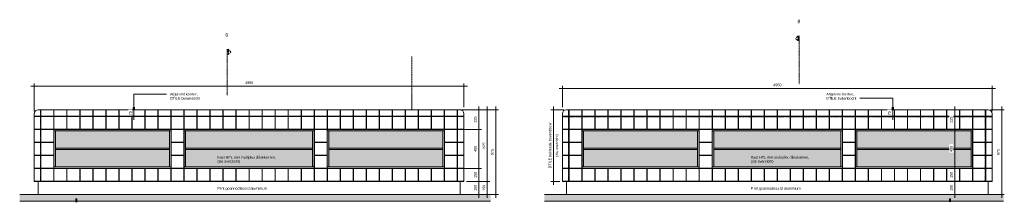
# Model space of a CAD drawing. Header units: millimetres. Extents: x 87779 to 155382, y -9103 to 37066.
# Tile 123 of 128: x 136695 to 148039, y 10558 to 12666. Entities that reach past the tile are written whole.
import ezdxf

# ---------------------------------------------------------------- set-up
doc = ezdxf.new("R2010")
doc.units = ezdxf.units.MM
for name, pattern in [('Center Large', [13.49375, 6.35, -2.38125, 2.38125, -2.38125]), ('Dash Small', [6.35, 3.175, -3.175]), ('Dash_2_', [6.35, 3.175, -3.175])]:
    doc.linetypes.add(name, pattern=pattern)
for name, color, linetype, lineweight in [('0-2', 210, 'Continuous', 5), ('A----M-', 8, 'Continuous', 5), ('A----M--20', 8, 'Continuous', 5), ('A09-C---3', 8, 'Dash_2_', 13), ('A09-C---4', 215, 'Dash_2_', 25), ('A09-C---5', 8, 'Dash_2_', 5), ('A09-NT--1', 7, 'Continuous', 13), ('A09-NT--2', 90, 'Continuous', 50), ('A09-NT--3', 210, 'Continuous', 13), ('A23-----1', 250, 'Continuous', 13), ('A23-----4', 31, 'Continuous', 13), ('A29-----1', 9, 'Continuous', 5), ('A29-----2', 250, 'Continuous', 13), ('A99----', 1, 'Continuous', 5), ('A99-----4', 1, 'Continuous', 13), ('A99-----6', 1, 'Dash Small', 25), ('A99----T', 1, 'Continuous', 5), ('A99---C', 1, 'Center Large', 13), ('Detail Items-1', 10, 'Continuous', 5), ('Detail Items-4', 55, 'Continuous', 5), ('Food Service Equipment-1', 10, 'Continuous', 5)]:
    doc.layers.add(name, color=color, linetype=linetype, lineweight=lineweight)
doc.styles.add('Arial_4', font='arial.ttf', dxfattribs={"height": 40})
doc.styles.add('Arial_5', font='arial.ttf', dxfattribs={"height": 30})
doc.dimstyles.new('TD_Diagonal_1_5_mm_2', dxfattribs={"dimscale": 304.8, "dimtxt": 30.607782, "dimasz": 0.026247, "dimexe": 0.098425, "dimexo": 0.098425, "dimgap": 0.052493, "dimtad": 1, "dimdec": 0, "dimzin": 0, "dimdsep": 46, "dimtxsty": 'Arial_5', "dimblk1": 'OBLIQUE', "dimblk2": 'OBLIQUE', "dimsah": 1, "dimcen": 0.09, "dimdle": 0.131234, "dimazin": 2, "dimtfac": 1, "dimtdec": 4, "dimtix": 1, "dimtmove": 0, "dimatfit": 3, "dimfxl": 1, "dimtvp": 1, "dimtfill": 1, "dimtolj": 1, "dimtzin": 0, "dimarcsym": 2})

# ---------------------------------------------------------------- blocks, each defined once
blk = doc.blocks.new('712 Werkcafe Eiland - 712 Werkcafe Eiland-12828569-Detail 61')
at = {"layer": 'Food Service Equipment-1'}
for p, q in [((-99458, 11580), (-99458, 10800)), ((-94558, 11625), (-99408, 11625)), ((-94508, 10800), (-94508, 11580)), ((-99408, 10800), (-99458, 10800)), ((-99413, 10800), (-99413, 10650)), ((-94558, 10800), (-99408, 10800)), ((-94508, 10800), (-94558, 10800)), ((-94553, 10650), (-94553, 10800))]:
    blk.add_line(p, q, dxfattribs=at)
blk = doc.blocks.new('HSR-D_SHL_ARCH_Vaste Inrichting_rvt-1-Detail 61')
at = {"layer": 'Food Service Equipment-1'}
blk.add_blockref('712 Werkcafe Eiland - 712 Werkcafe Eiland-12828569-Detail 61', (0, 0), dxfattribs=at)
blk = doc.blocks.new('HSR-D_ABT_ARCH_Interieur_rvt-3-Detail 61')
at = {"layer": 'A23-----4'}
blk.add_hatch(color=256, dxfattribs=at).paths.add_polyline_path([(-96914, 10570), (-94202, 10570), (-94202, 10650), (-99626, 10650), (-99626, 10570), (-98270, 10570)])
at = {"layer": 'A29-----1'}
blk.add_hatch(color=256, dxfattribs=at).paths.add_polyline_path([(-98978, 10558), (-98968, 10558), (-98968, 10570), (-98978, 10570)])
at = {"layer": 'A23-----1'}
for p, q in [((-94202, 10650), (-99626, 10650)), ((-99626, 10570), (-94202, 10570))]:
    blk.add_line(p, q, dxfattribs=at)
at = {"layer": 'A29-----2'}
for p, q in [((-98968, 10600), (-98978, 10600)), ((-98978, 10600), (-98978, 10558)), ((-98968, 10558), (-98968, 10600))]:
    blk.add_line(p, q, dxfattribs=at)
blk = doc.blocks.new('712 Werkcafe Eiland - 712 Werkcafe Eiland-18433871-Detail 61')
at = {"layer": 'Food Service Equipment-1'}
for p, q in [((-99458, 11580), (-99458, 10800)), ((-94558, 11625), (-99408, 11625)), ((-94508, 10800), (-94508, 11580)), ((-99408, 10800), (-99458, 10800)), ((-99413, 10800), (-99413, 10650)), ((-94558, 10800), (-99408, 10800)), ((-94508, 10800), (-94558, 10800)), ((-94553, 10650), (-94553, 10800))]:
    blk.add_line(p, q, dxfattribs=at)
blk = doc.blocks.new('712 Werkcafe Eiland - 712 Werkcafe Eiland-12828569-Detail 62')
at = {"layer": 'Food Service Equipment-1'}
for p, q in [((94508, 11580), (94508, 10800)), ((99408, 11625), (94558, 11625)), ((99458, 10800), (99458, 11580)), ((94558, 10800), (94508, 10800)), ((94553, 10800), (94553, 10650)), ((99408, 10800), (94558, 10800)), ((99458, 10800), (99408, 10800)), ((99413, 10650), (99413, 10800))]:
    blk.add_line(p, q, dxfattribs=at)
blk = doc.blocks.new('HSR-D_SHL_ARCH_Vaste Inrichting_rvt-2-Detail 62')
at = {"layer": 'Food Service Equipment-1'}
blk.add_blockref('712 Werkcafe Eiland - 712 Werkcafe Eiland-12828569-Detail 62', (0, 0), dxfattribs=at)
blk = doc.blocks.new('HSR-D_ABT_ARCH_Interieur_rvt-4-Detail 62')
at = {"layer": 'A23-----4'}
blk.add_hatch(color=256, dxfattribs=at).paths.add_polyline_path([(96945, 10570), (99590, 10570), (99590, 10650), (94299, 10650), (94299, 10570), (95622, 10570)])
at = {"layer": 'A29-----1'}
blk.add_hatch(color=256, dxfattribs=at).paths.add_polyline_path([(98968, 10565), (98978, 10565), (98978, 10570), (98968, 10570)])
at = {"layer": 'A23-----1'}
for p, q in [((99590, 10650), (94299, 10650)), ((94299, 10570), (99590, 10570))]:
    blk.add_line(p, q, dxfattribs=at)
at = {"layer": 'A29-----2'}
for p, q in [((98968, 10600), (98968, 10565)), ((98978, 10600), (98968, 10600)), ((98978, 10565), (98978, 10600))]:
    blk.add_line(p, q, dxfattribs=at)
blk = doc.blocks.new('712 Werkcafe Eiland - 712 Werkcafe Eiland-18433871-Detail 62')
at = {"layer": 'Food Service Equipment-1'}
for p, q in [((94508, 11580), (94508, 10800)), ((99408, 11625), (94558, 11625)), ((99458, 10800), (99458, 11580)), ((94558, 10800), (94508, 10800)), ((94553, 10800), (94553, 10650)), ((99408, 10800), (94558, 10800)), ((99458, 10800), (99408, 10800)), ((99413, 10650), (99413, 10800))]:
    blk.add_line(p, q, dxfattribs=at)
blk = doc.blocks.new('Detail View - Detail - Detail Number-13476530-Detail 61')
at = {"layer": 'A09-C---4'}
for p, q in [((-97224, 12324), (-97194, 12294)), ((-97224, 12324), (-97224, 12264)), ((-97224, 12264), (-97194, 12294))]:
    blk.add_line(p, q, dxfattribs=at)
blk = doc.blocks.new('DIMBLOCK51-Detail 61')
at = {"layer": 'A----M--20'}
for p, q in [((136969, 11625), (138039, 11625)), ((138009, 11625), (136969, 11625)), ((138009, 11665), (138009, 11510)), ((137984, 11550), (138039, 11550)), ((138009, 11550), (137984, 11550))]:
    blk.add_line(p, q, dxfattribs=at)
at = {"layer": 'A----M--20', "lineweight": 35}
for p, q in [((138009, 11625), (138005, 11629)), ((138009, 11625), (138013, 11621)), ((138009, 11550), (138005, 11554)), ((138009, 11550), (138013, 11546))]:
    blk.add_line(p, q, dxfattribs=at)
at = {"layer": 'A----M--20', "color": 0, "insert": (137954, 11564), "char_height": 30, "width": 55.38, "attachment_point": 1, "rotation": 90, "line_spacing_factor": 0.941778, "style": 'Arial_5', "bg_fill": 3, "box_fill_scale": 1.25, "bg_fill_color": 256, "bg_fill_true_color": 13158600, "bg_fill_transparency": 0}
blk.add_mtext('75', dxfattribs=at)
blk = doc.blocks.new('_Oblique')
at = {"color": 0, "linetype": 'ByBlock', "lineweight": -2}
blk.add_line((-0.5, -0.5), (0.5, 0.5), dxfattribs=at)
blk = doc.blocks.new('DIMBLOCK52-Detail 61')
at = {"layer": 'A----M--20'}
for p, q in [((141844, 10800), (142015, 10800)), ((141985, 10800), (141844, 10800)), ((141985, 10610), (141985, 10800)), ((141799, 10650), (142015, 10650)), ((141985, 10650), (141799, 10650))]:
    blk.add_line(p, q, dxfattribs=at)
at = {"layer": 'A----M--20', "lineweight": 35}
for p, q in [((141985, 10800), (141981, 10804)), ((141985, 10800), (141989, 10796)), ((141985, 10650), (141981, 10654)), ((141985, 10650), (141989, 10646))]:
    blk.add_line(p, q, dxfattribs=at)
at = {"layer": 'A----M--20', "color": 0, "insert": (141930, 10690), "char_height": 30, "width": 83.06, "attachment_point": 1, "rotation": 90, "line_spacing_factor": 0.941778, "style": 'Arial_5', "bg_fill": 3, "box_fill_scale": 1.25, "bg_fill_color": 256, "bg_fill_true_color": 13158600, "bg_fill_transparency": 0}
blk.add_mtext('150', dxfattribs=at)
blk = doc.blocks.new('DIMBLOCK53-Detail 61')
at = {"layer": 'A----M--20'}
for p, q in [((141619, 10950), (142015, 10950)), ((141985, 10950), (141619, 10950)), ((141985, 10800), (141985, 10950)), ((141844, 10800), (142015, 10800)), ((141985, 10800), (141844, 10800))]:
    blk.add_line(p, q, dxfattribs=at)
at = {"layer": 'A----M--20', "lineweight": 35}
for p, q in [((141985, 10950), (141981, 10954)), ((141985, 10950), (141989, 10946)), ((141985, 10800), (141981, 10804)), ((141985, 10800), (141989, 10796))]:
    blk.add_line(p, q, dxfattribs=at)
at = {"layer": 'A----M--20', "color": 0, "insert": (141930, 10840), "char_height": 30, "width": 83.06, "attachment_point": 1, "rotation": 90, "line_spacing_factor": 0.941778, "style": 'Arial_5', "bg_fill": 3, "box_fill_scale": 1.25, "bg_fill_color": 256, "bg_fill_true_color": 13158600, "bg_fill_transparency": 0}
blk.add_mtext('150', dxfattribs=at)
blk = doc.blocks.new('DIMBLOCK54-Detail 61')
at = {"layer": 'A----M--20'}
for p, q in [((141619, 11400), (142015, 11400)), ((141985, 11400), (141619, 11400)), ((141985, 10950), (141985, 11400)), ((141619, 10950), (142015, 10950)), ((141985, 10950), (141619, 10950))]:
    blk.add_line(p, q, dxfattribs=at)
at = {"layer": 'A----M--20', "lineweight": 35}
for p, q in [((141985, 11400), (141981, 11404)), ((141985, 11400), (141989, 11396)), ((141985, 10950), (141981, 10954)), ((141985, 10950), (141989, 10946))]:
    blk.add_line(p, q, dxfattribs=at)
at = {"layer": 'A----M--20', "color": 0, "insert": (141930, 11140), "char_height": 30, "width": 83.06, "attachment_point": 1, "rotation": 90, "line_spacing_factor": 0.941778, "style": 'Arial_5', "bg_fill": 3, "box_fill_scale": 1.25, "bg_fill_color": 256, "bg_fill_true_color": 13158600, "bg_fill_transparency": 0}
blk.add_mtext('450', dxfattribs=at)
blk = doc.blocks.new('DIMBLOCK55-Detail 61')
at = {"layer": 'A----M--20'}
for p, q in [((141769, 11625), (142015, 11625)), ((141985, 11625), (141769, 11625)), ((141985, 11400), (141985, 11665)), ((141619, 11400), (142015, 11400)), ((141985, 11400), (141619, 11400))]:
    blk.add_line(p, q, dxfattribs=at)
at = {"layer": 'A----M--20', "lineweight": 35}
for p, q in [((141985, 11625), (141981, 11629)), ((141985, 11625), (141989, 11621)), ((141985, 11400), (141981, 11404)), ((141985, 11400), (141989, 11396))]:
    blk.add_line(p, q, dxfattribs=at)
at = {"layer": 'A----M--20', "color": 0, "insert": (141930, 11478), "char_height": 30, "width": 83.06, "attachment_point": 1, "rotation": 90, "line_spacing_factor": 0.941778, "style": 'Arial_5', "bg_fill": 3, "box_fill_scale": 1.25, "bg_fill_color": 256, "bg_fill_true_color": 13158600, "bg_fill_transparency": 0}
blk.add_mtext('225', dxfattribs=at)
blk = doc.blocks.new('DIMBLOCK56-Detail 61')
at = {"layer": 'A----M--20'}
for p, q in [((141769, 11625), (142210, 11625)), ((142180, 11625), (141769, 11625)), ((142180, 10610), (142180, 11665)), ((141799, 10650), (142210, 10650)), ((142180, 10650), (141799, 10650))]:
    blk.add_line(p, q, dxfattribs=at)
at = {"layer": 'A----M--20', "lineweight": 35}
for p, q in [((142180, 11625), (142176, 11629)), ((142180, 11625), (142184, 11621)), ((142180, 10650), (142176, 10654)), ((142180, 10650), (142184, 10646))]:
    blk.add_line(p, q, dxfattribs=at)
at = {"layer": 'A----M--20', "color": 0, "insert": (142126, 11103), "char_height": 30, "width": 83.06, "attachment_point": 1, "rotation": 90, "line_spacing_factor": 0.941778, "style": 'Arial_5', "bg_fill": 3, "box_fill_scale": 1.25, "bg_fill_color": 256, "bg_fill_true_color": 13158600, "bg_fill_transparency": 0}
blk.add_mtext('975', dxfattribs=at)
blk = doc.blocks.new('DIMBLOCK57-Detail 61')
at = {"layer": 'A----M--20'}
for p, q in [((141769, 11625), (142113, 11625)), ((142083, 11625), (141769, 11625)), ((142083, 11665), (142083, 10800)), ((141844, 10800), (142113, 10800)), ((142083, 10800), (141844, 10800))]:
    blk.add_line(p, q, dxfattribs=at)
at = {"layer": 'A----M--20', "lineweight": 35}
for p, q in [((142083, 11625), (142079, 11629)), ((142083, 11625), (142087, 11621)), ((142083, 10800), (142079, 10804)), ((142083, 10800), (142087, 10796))]:
    blk.add_line(p, q, dxfattribs=at)
at = {"layer": 'A----M--20', "color": 0, "insert": (142028, 11178), "char_height": 30, "width": 83.06, "attachment_point": 1, "rotation": 90, "line_spacing_factor": 0.941778, "style": 'Arial_5', "bg_fill": 3, "box_fill_scale": 1.25, "bg_fill_color": 256, "bg_fill_true_color": 13158600, "bg_fill_transparency": 0}
blk.add_mtext('825', dxfattribs=at)
blk = doc.blocks.new('DIMBLOCK58-Detail 61')
at = {"layer": 'A----M--20'}
for p, q in [((141844, 10800), (142113, 10800)), ((142083, 10800), (141844, 10800)), ((142083, 10800), (142083, 10610)), ((142059, 10650), (142113, 10650)), ((142083, 10650), (142059, 10650))]:
    blk.add_line(p, q, dxfattribs=at)
at = {"layer": 'A----M--20', "lineweight": 35}
for p, q in [((142083, 10800), (142079, 10804)), ((142083, 10800), (142087, 10796)), ((142083, 10650), (142079, 10654)), ((142083, 10650), (142087, 10646))]:
    blk.add_line(p, q, dxfattribs=at)
at = {"layer": 'A----M--20', "color": 0, "insert": (142028, 10690), "char_height": 30, "width": 83.06, "attachment_point": 1, "rotation": 90, "line_spacing_factor": 0.941778, "style": 'Arial_5', "bg_fill": 3, "box_fill_scale": 1.25, "bg_fill_color": 256, "bg_fill_true_color": 13158600, "bg_fill_transparency": 0}
blk.add_mtext('150', dxfattribs=at)
blk = doc.blocks.new('DIMBLOCK59-Detail 61')
at = {"layer": 'A----M--20'}
for p, q in [((136864, 11610), (136864, 11929)), ((141814, 11655), (141814, 11929)), ((141854, 11899), (136824, 11899)), ((136864, 11899), (136864, 11610)), ((141814, 11899), (141814, 11655))]:
    blk.add_line(p, q, dxfattribs=at)
at = {"layer": 'A----M--20', "lineweight": 35}
for p, q in [((136864, 11899), (136860, 11895)), ((136864, 11899), (136868, 11903)), ((141814, 11899), (141810, 11895)), ((141814, 11899), (141818, 11903))]:
    blk.add_line(p, q, dxfattribs=at)
at = {"layer": 'A----M--20', "color": 0, "insert": (139293, 11954), "char_height": 30, "width": 110.75, "attachment_point": 1, "line_spacing_factor": 0.941778, "style": 'Arial_5', "bg_fill": 3, "box_fill_scale": 1.25, "bg_fill_color": 256, "bg_fill_true_color": 13158600, "bg_fill_transparency": 0}
blk.add_mtext('4950', dxfattribs=at)
blk = doc.blocks.new('Detail View - Detail - Detail Number-13476530-Detail 62')
at = {"layer": 'A09-C---4'}
for p, q in [((97224, 12480), (97194, 12450)), ((97224, 12480), (97224, 12420)), ((97224, 12420), (97194, 12450))]:
    blk.add_line(p, q, dxfattribs=at)
blk = doc.blocks.new('DIMBLOCK60-Detail 62')
at = {"layer": 'A----M--20'}
for p, q in [((146729, 11625), (146783, 11625)), ((146753, 11625), (146729, 11625)), ((146753, 11665), (146753, 11510)), ((146729, 11550), (146783, 11550)), ((146753, 11550), (146729, 11550))]:
    blk.add_line(p, q, dxfattribs=at)
at = {"layer": 'A----M--20', "lineweight": 35}
for p, q in [((146753, 11625), (146749, 11629)), ((146753, 11625), (146757, 11621)), ((146753, 11550), (146749, 11554)), ((146753, 11550), (146757, 11546))]:
    blk.add_line(p, q, dxfattribs=at)
at = {"layer": 'A----M--20', "color": 0, "insert": (146698, 11564), "char_height": 30, "width": 55.38, "attachment_point": 1, "rotation": 90, "line_spacing_factor": 0.941778, "style": 'Arial_5', "bg_fill": 3, "box_fill_scale": 1.25, "bg_fill_color": 256, "bg_fill_true_color": 13158600, "bg_fill_transparency": 0}
blk.add_mtext('75', dxfattribs=at)
blk = doc.blocks.new('DIMBLOCK61-Detail 62')
at = {"layer": 'A----M--20'}
for p, q in [((142964, 11625), (142815, 11625)), ((142845, 11665), (142845, 10760)), ((142845, 11625), (142964, 11625)), ((142919, 10800), (142815, 10800)), ((142845, 10800), (142919, 10800))]:
    blk.add_line(p, q, dxfattribs=at)
at = {"layer": 'A----M--20', "lineweight": 35}
for p, q in [((142845, 11625), (142841, 11629)), ((142845, 11625), (142849, 11621)), ((142845, 10800), (142841, 10804)), ((142845, 10800), (142849, 10796))]:
    blk.add_line(p, q, dxfattribs=at)
at = {"layer": 'A----M--20', "color": 0, "insert": (142869, 11083), "char_height": 30, "width": 311.92, "attachment_point": 1, "rotation": 90, "line_spacing_factor": 0.941778, "style": 'Arial_5', "bg_fill": 3, "box_fill_scale": 1.25, "bg_fill_color": 256, "bg_fill_true_color": 13158600, "bg_fill_transparency": 0}
blk.add_mtext('(zie overzicht)', dxfattribs=at)
at = {"layer": 'A----M--20', "color": 0, "insert": (142790, 10951), "char_height": 30, "width": 627.79, "attachment_point": 1, "rotation": 90, "line_spacing_factor": 0.941778, "style": 'Arial_5', "bg_fill": 3, "box_fill_scale": 1.25, "bg_fill_color": 256, "bg_fill_true_color": 13158600, "bg_fill_transparency": 0}
blk.add_mtext('DTILE bekleede bovenbouw', dxfattribs=at)
blk = doc.blocks.new('DIMBLOCK62-Detail 62')
at = {"layer": 'A----M--20'}
for p, q in [((147443, 11625), (147498, 11625)), ((147468, 11625), (147443, 11625)), ((147468, 11665), (147468, 11400)), ((147443, 11400), (147498, 11400)), ((147468, 11400), (147443, 11400))]:
    blk.add_line(p, q, dxfattribs=at)
at = {"layer": 'A----M--20', "lineweight": 35}
for p, q in [((147468, 11625), (147464, 11629)), ((147468, 11625), (147472, 11621)), ((147468, 11400), (147464, 11404)), ((147468, 11400), (147472, 11396))]:
    blk.add_line(p, q, dxfattribs=at)
at = {"layer": 'A----M--20', "color": 0, "insert": (147413, 11478), "char_height": 30, "width": 83.06, "attachment_point": 1, "rotation": 90, "line_spacing_factor": 0.941778, "style": 'Arial_5', "bg_fill": 3, "box_fill_scale": 1.25, "bg_fill_color": 256, "bg_fill_true_color": 13158600, "bg_fill_transparency": 0}
blk.add_mtext('225', dxfattribs=at)
blk = doc.blocks.new('DIMBLOCK63-Detail 62')
at = {"layer": 'A----M--20'}
for p, q in [((147443, 11400), (147498, 11400)), ((147468, 11400), (147443, 11400)), ((147468, 11400), (147468, 10950)), ((147443, 10950), (147498, 10950)), ((147468, 10950), (147443, 10950))]:
    blk.add_line(p, q, dxfattribs=at)
at = {"layer": 'A----M--20', "lineweight": 35}
for p, q in [((147468, 11400), (147464, 11404)), ((147468, 11400), (147472, 11396)), ((147468, 10950), (147464, 10954)), ((147468, 10950), (147472, 10946))]:
    blk.add_line(p, q, dxfattribs=at)
at = {"layer": 'A----M--20', "color": 0, "insert": (147413, 11140), "char_height": 30, "width": 83.06, "attachment_point": 1, "rotation": 90, "line_spacing_factor": 0.941778, "style": 'Arial_5', "bg_fill": 3, "box_fill_scale": 1.25, "bg_fill_color": 256, "bg_fill_true_color": 13158600, "bg_fill_transparency": 0}
blk.add_mtext('450', dxfattribs=at)
blk = doc.blocks.new('DIMBLOCK64-Detail 62')
at = {"layer": 'A----M--20'}
for p, q in [((147443, 10950), (147498, 10950)), ((147468, 10950), (147443, 10950)), ((147468, 10950), (147468, 10800)), ((147443, 10800), (147498, 10800)), ((147468, 10800), (147443, 10800))]:
    blk.add_line(p, q, dxfattribs=at)
at = {"layer": 'A----M--20', "lineweight": 35}
for p, q in [((147468, 10950), (147464, 10954)), ((147468, 10950), (147472, 10946)), ((147468, 10800), (147464, 10804)), ((147468, 10800), (147472, 10796))]:
    blk.add_line(p, q, dxfattribs=at)
at = {"layer": 'A----M--20', "color": 0, "insert": (147413, 10840), "char_height": 30, "width": 83.06, "attachment_point": 1, "rotation": 90, "line_spacing_factor": 0.941778, "style": 'Arial_5', "bg_fill": 3, "box_fill_scale": 1.25, "bg_fill_color": 256, "bg_fill_true_color": 13158600, "bg_fill_transparency": 0}
blk.add_mtext('150', dxfattribs=at)
blk = doc.blocks.new('DIMBLOCK65-Detail 62')
at = {"layer": 'A----M--20'}
for p, q in [((147443, 10800), (147498, 10800)), ((147468, 10800), (147443, 10800)), ((147468, 10800), (147468, 10610)), ((147443, 10650), (147498, 10650)), ((147468, 10650), (147443, 10650))]:
    blk.add_line(p, q, dxfattribs=at)
at = {"layer": 'A----M--20', "lineweight": 35}
for p, q in [((147468, 10800), (147464, 10804)), ((147468, 10800), (147472, 10796)), ((147468, 10650), (147464, 10654)), ((147468, 10650), (147472, 10646))]:
    blk.add_line(p, q, dxfattribs=at)
at = {"layer": 'A----M--20', "color": 0, "insert": (147413, 10690), "char_height": 30, "width": 83.06, "attachment_point": 1, "rotation": 90, "line_spacing_factor": 0.941778, "style": 'Arial_5', "bg_fill": 3, "box_fill_scale": 1.25, "bg_fill_color": 256, "bg_fill_true_color": 13158600, "bg_fill_transparency": 0}
blk.add_mtext('150', dxfattribs=at)
blk = doc.blocks.new('DIMBLOCK66-Detail 62')
at = {"layer": 'A----M--20'}
for p, q in [((147884, 11625), (148039, 11625)), ((148009, 11625), (147884, 11625)), ((148009, 11665), (148009, 10610)), ((147985, 10650), (148039, 10650)), ((148009, 10650), (147985, 10650))]:
    blk.add_line(p, q, dxfattribs=at)
at = {"layer": 'A----M--20', "lineweight": 35}
for p, q in [((148009, 11625), (148005, 11629)), ((148009, 11625), (148013, 11621)), ((148009, 10650), (148005, 10654)), ((148009, 10650), (148013, 10646))]:
    blk.add_line(p, q, dxfattribs=at)
at = {"layer": 'A----M--20', "color": 0, "insert": (147954, 11103), "char_height": 30, "width": 83.06, "attachment_point": 1, "rotation": 90, "line_spacing_factor": 0.941778, "style": 'Arial_5', "bg_fill": 3, "box_fill_scale": 1.25, "bg_fill_color": 256, "bg_fill_true_color": 13158600, "bg_fill_transparency": 0}
blk.add_mtext('975', dxfattribs=at)
blk = doc.blocks.new('DIMBLOCK67-Detail 62')
at = {"layer": 'A----M--20'}
for p, q in [((142909, 11873), (147939, 11873)), ((142949, 11655), (142949, 11903)), ((142949, 11873), (142949, 11655)), ((147899, 11610), (147899, 11903)), ((147899, 11873), (147899, 11610))]:
    blk.add_line(p, q, dxfattribs=at)
at = {"layer": 'A----M--20', "lineweight": 35}
for p, q in [((142949, 11873), (142945, 11869)), ((142949, 11873), (142953, 11877)), ((147899, 11873), (147895, 11869)), ((147899, 11873), (147903, 11877))]:
    blk.add_line(p, q, dxfattribs=at)
at = {"layer": 'A----M--20', "color": 0, "insert": (145378, 11928), "char_height": 30, "width": 110.75, "attachment_point": 1, "line_spacing_factor": 0.941778, "style": 'Arial_5', "bg_fill": 3, "box_fill_scale": 1.25, "bg_fill_color": 256, "bg_fill_true_color": 13158600, "bg_fill_transparency": 0}
blk.add_mtext('4950', dxfattribs=at)

msp = doc.modelspace()

# ---------------------------------------------------------------- hatches: boundary and pattern name
at = {"layer": 'Detail Items-1'}
for points in [[(137106.2, 11382), (138438.7, 11382), (138438.7, 11400), (137088.7, 11400), (137088.7, 11382)], [(137106.7, 10968), (137106.7, 11382), (137088.7, 11382), (137088.7, 10968)], [(138420.7, 10968), (138438.7, 10968), (138438.7, 11382), (138420.7, 11382), (138420.7, 11166)], [(139407.3, 11382), (140088.7, 11382), (140088.7, 11400), (138588.7, 11400), (138588.7, 11382), (138606.7, 11382)], [(138606.7, 10968), (138606.7, 11382), (138588.7, 11382), (138588.7, 10968)], [(140070.7, 10968), (140088.7, 10968), (140088.7, 11382), (140070.7, 11382), (140070.7, 11082.7)], [(140238.7, 11382), (141588.7, 11382), (141588.7, 11400), (140238.7, 11400), (140238.7, 11398.5)], [(140238.7, 10968), (140256.7, 10968), (140256.7, 11382), (140238.7, 11382), (140238.7, 11064.9)], [(141588.7, 10968), (141588.7, 11382), (141570.7, 11382), (141570.7, 10968)], [(144505.7, 11382), (144523.7, 11382), (144523.7, 11400), (143173.7, 11400), (143173.7, 11382), (144062.9, 11382)], [(143191.7, 10968), (143191.7, 11382), (143173.7, 11382), (143173.7, 10968)], [(144523.7, 10968), (144523.7, 11382), (144505.7, 11382), (144505.7, 10968)], [(146155.7, 11382), (146173.7, 11382), (146173.7, 11400), (144673.7, 11400), (144673.7, 11382), (145385.5, 11382)], [(144673.7, 10968), (144691.7, 10968), (144691.7, 11382), (144673.7, 11382), (144673.7, 11090.1)], [(146173.7, 10968), (146173.7, 11382), (146155.7, 11382), (146155.7, 10968)], [(146708.1, 11382), (147673.7, 11382), (147673.7, 11400), (146323.7, 11400), (146323.7, 11382), (146491.2, 11382)], [(146341.7, 10968), (146341.7, 11382), (146323.7, 11382), (146323.7, 10968)], [(147673.7, 10968), (147673.7, 11382), (147655.7, 11382), (147655.7, 10968)], [(138051.4, 11166), (138420.7, 11166), (138420.7, 11184), (137106.7, 11184), (137106.7, 11166), (137373.4, 11166)], [(138606.7, 11166), (140070.7, 11166), (140070.7, 11184), (138606.7, 11184)], [(140763.3, 11166), (141570.7, 11166), (141570.7, 11184), (140256.7, 11184), (140256.7, 11166)], [(143191.7, 11166), (144505.7, 11166), (144505.7, 11184), (143191.7, 11184)], [(146155.7, 11166), (146155.7, 11184), (144691.7, 11184), (144691.7, 11166), (145385.5, 11166)], [(147421.7, 11166), (147655.7, 11166), (147655.7, 11184), (146341.7, 11184), (146341.7, 11166), (147369.5, 11166)], [(138438.7, 10950), (138438.7, 10968), (137088.7, 10968), (137088.7, 10950), (138420.7, 10950)], [(138606.7, 10950), (140088.7, 10950), (140088.7, 10968), (138588.7, 10968), (138588.7, 10950)], [(141588.7, 10950), (141588.7, 10968), (140238.7, 10968), (140238.7, 10950), (141570.7, 10950)], [(144523.7, 10950), (144523.7, 10968), (143173.7, 10968), (143173.7, 10950), (144505.7, 10950)], [(144691.7, 10950), (146173.7, 10950), (146173.7, 10968), (144673.7, 10968), (144673.7, 10950)], [(147655.7, 10950), (147673.7, 10950), (147673.7, 10968), (146323.7, 10968), (146323.7, 10950), (147369.5, 10950)]]:
    msp.add_hatch(color=256, dxfattribs=at).paths.add_polyline_path(points)
h = msp.add_hatch(color=256, dxfattribs=at)
h.paths.add_polyline_path([(137373.4, 10968), (138420.7, 10968), (138420.7, 11166), (137106.7, 11166), (137106.7, 10968), (137109.7, 10968)])
h.paths.add_polyline_path([(137298.7, 11184), (138420.7, 11184), (138420.7, 11382), (137106.7, 11382), (137106.7, 11184)])
h = msp.add_hatch(color=256, dxfattribs=at)
h.paths.add_polyline_path([(140070.7, 10968), (140070.7, 11166), (138606.7, 11166), (138606.7, 10968), (139407.3, 10968)])
h.paths.add_polyline_path([(139407.3, 11184), (140070.7, 11184), (140070.7, 11382), (138606.7, 11382), (138606.7, 11184)])
h = msp.add_hatch(color=256, dxfattribs=at)
h.paths.add_polyline_path([(140814.9, 10968), (141570.7, 10968), (141570.7, 11166), (140256.7, 11166), (140256.7, 10968), (140763.3, 10968)])
h.paths.add_polyline_path([(141570.7, 11184), (141570.7, 11382), (140256.7, 11382), (140256.7, 11184), (141441.2, 11184)])
h = msp.add_hatch(color=256, dxfattribs=at)
h.paths.add_polyline_path([(144505.7, 10968), (144505.7, 11166), (143191.7, 11166), (143191.7, 10968), (144062.9, 10968)])
h.paths.add_polyline_path([(144505.7, 11184), (144505.7, 11382), (143191.7, 11382), (143191.7, 11184), (144062.9, 11184)])
h = msp.add_hatch(color=256, dxfattribs=at)
h.paths.add_polyline_path([(145385.5, 10968), (146155.7, 10968), (146155.7, 11166), (144691.7, 11166), (144691.7, 10968), (144874.7, 10968)])
h.paths.add_polyline_path([(144691.7, 11184), (146155.7, 11184), (146155.7, 11382), (144691.7, 11382)])
h = msp.add_hatch(color=256, dxfattribs=at)
h.paths.add_polyline_path([(146708.1, 10968), (147655.7, 10968), (147655.7, 11166), (146341.7, 11166), (146341.7, 10968), (146554.7, 10968)])
h.paths.add_polyline_path([(147655.7, 11184), (147655.7, 11382), (146341.7, 11382), (146341.7, 11184), (147463.7, 11184)])
at = {"layer": 'Detail Items-4'}
h = msp.add_hatch(dxfattribs=at)
h.set_pattern_fill('FP_15', color=256, style=0, pattern_type=2)
h.set_pattern_definition([(0, (137540.24, 11851.5), (0, -150), [147, -3]), (90, (137540.24, 11851.5), (-150, 9e-15), [147, -3]), (180, (137687.24, 11998.5), (-2e-14, -150), [147, -3]), (90, (137687.24, 11851.5), (-150, 9e-15), [147, -3])])
h.paths.add_polyline_path([(141441.2, 10800), (141813.7, 10800), (141813.7, 11580), (141812, 11592.1), (141807.7, 11602.5), (141800.6, 11611.8), (141790.8, 11619.2), (141780.2, 11623.5), (141767.3, 11625), (136907.2, 11624.8), (136896.6, 11623.2), (136886.1, 11618.9), (136876.9, 11611.8), (136869.8, 11602.5), (136865.3, 11591.6), (136863.7, 11580), (136863.7, 10800), (140763.3, 10800)])
h.paths.add_polyline_path([(138588.7, 10950), (138588.7, 11400), (140088.7, 11400), (140088.7, 10950), (139407.3, 10950)])
h.paths.add_polyline_path([(138438.7, 10950), (137088.7, 10950), (137088.7, 11400), (138438.7, 11400), (138438.7, 10968)])
h.paths.add_polyline_path([(141441.2, 10950), (140238.7, 10950), (140238.7, 11400), (141588.7, 11400), (141588.7, 10950)])
h = msp.add_hatch(dxfattribs=at)
h.set_pattern_fill('FP_16', color=256, style=0, pattern_type=2)
h.set_pattern_definition([(0, (147225.17, 11851.5), (0, -150), [147, -3]), (90, (147225.17, 11851.5), (-150, 9e-15), [147, -3]), (180, (147372.17, 11998.5), (-2e-14, -150), [147, -3]), (90, (147372.17, 11851.5), (-150, 9e-15), [147, -3])])
h.paths.add_polyline_path([(142948.7, 10800), (147898.7, 10800), (147898.7, 11580), (147897, 11592.1), (147892.6, 11602.5), (147885.5, 11611.8), (147875.7, 11619.2), (147864.6, 11623.6), (147852.2, 11625), (142992.1, 11624.8), (142981.5, 11623.2), (142971.2, 11619), (142961.9, 11611.8), (142954.5, 11602), (142950.2, 11591.6), (142948.7, 11580), (142948.7, 10892.2)])
h.paths.add_polyline_path([(144062.9, 10950), (143173.7, 10950), (143173.7, 11400), (144523.7, 11400), (144523.7, 10950)])
h.paths.add_polyline_path([(144673.7, 10950), (144673.7, 11400), (146173.7, 11400), (146173.7, 10950), (145385.5, 10950)])
h.paths.add_polyline_path([(147369.5, 10950), (146323.7, 10950), (146323.7, 11400), (147673.7, 11400), (147673.7, 10950)])

# ---------------------------------------------------------------- linework, layer by layer
at = {"layer": 'A09-C---3'}
for p, q in [((145676.7, 12479.6), (145676.7, 11920.3)), ((139085.7, 12323.8), (139085.7, 11795.5))]:
    msp.add_line(p, q, dxfattribs=at)
at = {"layer": 'A09-NT--2'}
for p, q in [((138008.9, 11626.8), (138008.9, 11656.8)), ((146753.5, 11626.8), (146753.5, 11656.8))]:
    msp.add_line(p, q, dxfattribs=at)
at = {"layer": 'A09-NT--3'}
for p, q in [((138008.9, 11805.9), (138387.5, 11805.9)), ((138008.9, 11626.8), (138008.9, 11805.9)), ((146376.3, 11758.3), (146374.9, 11758.3)), ((146753.5, 11758.3), (146376.3, 11758.3)), ((146753.5, 11626.8), (146753.5, 11758.3))]:
    msp.add_line(p, q, dxfattribs=at)
at = {"layer": 'A99----'}
for p, q in [((138438.7, 11400), (137088.7, 11400)), ((137088.7, 11400), (137088.7, 11382)), ((137106.7, 11382), (137088.7, 11382)), ((137088.7, 11382), (137088.7, 10968)), ((138420.7, 11382), (137106.7, 11382)), ((137106.7, 11382), (137106.7, 11184)), ((138420.7, 11382), (138438.7, 11382)), ((138420.7, 11184), (138420.7, 11382)), ((138438.7, 11382), (138438.7, 11400)), ((138438.7, 11382), (138438.7, 10968)), ((140088.7, 11400), (138588.7, 11400)), ((138588.7, 11400), (138588.7, 11382)), ((138606.7, 11382), (138588.7, 11382)), ((138588.7, 11382), (138588.7, 10968)), ((140070.7, 11382), (138606.7, 11382)), ((138606.7, 11382), (138606.7, 11184)), ((140070.7, 11382), (140088.7, 11382)), ((140070.7, 11184), (140070.7, 11382)), ((140088.7, 11382), (140088.7, 11400)), ((140088.7, 11382), (140088.7, 10968)), ((141588.7, 11400), (140238.7, 11400)), ((140238.7, 11400), (140238.7, 11382)), ((140256.7, 11382), (140238.7, 11382)), ((140238.7, 11382), (140238.7, 10968)), ((141570.7, 11382), (140256.7, 11382)), ((140256.7, 11382), (140256.7, 11184)), ((141570.7, 11382), (141588.7, 11382)), ((141570.7, 11184), (141570.7, 11382)), ((141588.7, 11382), (141588.7, 11400)), ((141588.7, 11382), (141588.7, 10968)), ((144523.7, 11400), (143173.7, 11400)), ((143173.7, 11400), (143173.7, 11382)), ((143173.7, 10968), (143173.7, 11382)), ((143173.7, 11382), (143191.7, 11382)), ((143191.7, 11382), (143191.7, 11184)), ((144505.7, 11382), (143191.7, 11382)), ((144523.7, 11382), (144505.7, 11382)), ((144505.7, 11184), (144505.7, 11382)), ((144523.7, 11382), (144523.7, 11400)), ((144523.7, 10968), (144523.7, 11382)), ((146173.7, 11400), (144673.7, 11400)), ((144673.7, 11400), (144673.7, 11382)), ((144673.7, 10968), (144673.7, 11382)), ((144673.7, 11382), (144691.7, 11382)), ((144691.7, 11382), (144691.7, 11184)), ((146155.7, 11382), (144691.7, 11382)), ((146173.7, 11382), (146155.7, 11382)), ((146155.7, 11184), (146155.7, 11382)), ((146173.7, 11382), (146173.7, 11400)), ((146173.7, 10968), (146173.7, 11382)), ((147673.7, 11400), (146323.7, 11400)), ((146323.7, 11400), (146323.7, 11382)), ((146323.7, 10968), (146323.7, 11382)), ((146323.7, 11382), (146341.7, 11382)), ((146341.7, 11382), (146341.7, 11184)), ((147655.7, 11382), (146341.7, 11382)), ((147673.7, 11382), (147655.7, 11382)), ((147655.7, 11184), (147655.7, 11382)), ((147673.7, 11382), (147673.7, 11400)), ((147673.7, 10968), (147673.7, 11382)), ((138420.7, 11184), (137106.7, 11184)), ((137106.7, 11184), (137106.7, 11166)), ((137106.7, 11166), (137106.7, 10968)), ((137106.7, 11166), (138420.7, 11166)), ((138420.7, 11166), (138420.7, 11184)), ((138420.7, 10968), (138420.7, 11166)), ((140070.7, 11184), (138606.7, 11184)), ((138606.7, 11184), (138606.7, 11166)), ((138606.7, 11166), (138606.7, 10968)), ((138606.7, 11166), (140070.7, 11166)), ((140070.7, 11166), (140070.7, 11184)), ((140070.7, 10968), (140070.7, 11166)), ((141570.7, 11184), (140256.7, 11184)), ((140256.7, 11184), (140256.7, 11166)), ((140256.7, 11166), (140256.7, 10968)), ((140256.7, 11166), (141570.7, 11166)), ((141570.7, 11166), (141570.7, 11184)), ((141570.7, 10968), (141570.7, 11166)), ((143191.7, 11184), (143191.7, 11166)), ((144505.7, 11184), (143191.7, 11184)), ((143191.7, 11166), (143191.7, 10968)), ((143191.7, 11166), (144505.7, 11166)), ((144505.7, 11166), (144505.7, 11184)), ((144505.7, 10968), (144505.7, 11166)), ((144691.7, 11184), (144691.7, 11166)), ((146155.7, 11184), (144691.7, 11184)), ((144691.7, 11166), (144691.7, 10968)), ((144691.7, 11166), (146155.7, 11166)), ((146155.7, 11166), (146155.7, 11184)), ((146155.7, 10968), (146155.7, 11166)), ((146341.7, 11184), (146341.7, 11166)), ((147655.7, 11184), (146341.7, 11184)), ((146341.7, 11166), (146341.7, 10968)), ((146341.7, 11166), (147655.7, 11166)), ((147655.7, 11166), (147655.7, 11184)), ((147655.7, 10968), (147655.7, 11166)), ((137088.7, 10950), (137088.7, 10968)), ((137088.7, 10968), (137106.7, 10968)), ((138438.7, 10950), (137088.7, 10950)), ((137106.7, 10968), (138420.7, 10968)), ((138438.7, 10968), (138420.7, 10968)), ((138438.7, 10968), (138438.7, 10950)), ((138588.7, 10950), (138588.7, 10968)), ((138588.7, 10968), (138606.7, 10968)), ((140088.7, 10950), (138588.7, 10950)), ((138606.7, 10968), (140070.7, 10968)), ((140088.7, 10968), (140070.7, 10968)), ((140088.7, 10968), (140088.7, 10950)), ((140238.7, 10950), (140238.7, 10968)), ((140238.7, 10968), (140256.7, 10968)), ((141588.7, 10950), (140238.7, 10950)), ((140256.7, 10968), (141570.7, 10968)), ((141588.7, 10968), (141570.7, 10968)), ((141588.7, 10968), (141588.7, 10950)), ((143173.7, 10950), (143173.7, 10968)), ((143191.7, 10968), (143173.7, 10968)), ((144523.7, 10950), (143173.7, 10950)), ((143191.7, 10968), (144505.7, 10968)), ((144505.7, 10968), (144523.7, 10968)), ((144523.7, 10968), (144523.7, 10950)), ((144673.7, 10950), (144673.7, 10968)), ((144691.7, 10968), (144673.7, 10968)), ((146173.7, 10950), (144673.7, 10950)), ((144691.7, 10968), (146155.7, 10968)), ((146155.7, 10968), (146173.7, 10968)), ((146173.7, 10968), (146173.7, 10950)), ((146323.7, 10950), (146323.7, 10968)), ((146341.7, 10968), (146323.7, 10968)), ((147673.7, 10950), (146323.7, 10950)), ((146341.7, 10968), (147655.7, 10968)), ((147655.7, 10968), (147673.7, 10968)), ((147673.7, 10968), (147673.7, 10950))]:
    msp.add_line(p, q, dxfattribs=at)
at = {"layer": 'A99-----4'}
for centre, start, end in [((136908.7, 11580), 90, 180), ((141768.7, 11580), 0, 90), ((142993.7, 11580), 90, 180), ((147853.7, 11580), 360, 90)]:
    msp.add_arc(centre, 45, start, end, dxfattribs=at)
at = {"layer": 'A99-----6'}
for p, q in [((136938.7, 10800), (136938.7, 11625)), ((141738.7, 10800), (141738.7, 11625)), ((143023.7, 10800), (143023.7, 11625)), ((147823.7, 10800), (147823.7, 11625)), ((141813.7, 11550), (136863.7, 11550)), ((142948.7, 11550), (147898.7, 11550))]:
    msp.add_line(p, q, dxfattribs=at)
at = {"layer": 'A99----T'}
for p, q in [((136863.7, 11580), (136863.7, 10800)), ((141768.7, 11625), (136908.7, 11625)), ((141813.7, 10800), (141813.7, 11580)), ((142948.7, 11580), (142948.7, 10800)), ((147853.7, 11625), (142993.7, 11625)), ((147898.7, 10800), (147898.7, 11580)), ((136863.7, 10800), (141813.7, 10800)), ((142948.7, 10800), (147898.7, 10800))]:
    msp.add_line(p, q, dxfattribs=at)
at = {"layer": 'A99---C'}
msp.add_line((141213.7, 12239.3), (141213.7, 11625), dxfattribs=at)

# ---------------------------------------------------------------- block references
at = {"layer": '0-2'}
for name, p in [('HSR-D_SHL_ARCH_Vaste Inrichting_rvt-1-Detail 61', (236321.6, 0)), ('HSR-D_SHL_ARCH_Vaste Inrichting_rvt-2-Detail 62', (48440.8, 0)), ('HSR-D_ABT_ARCH_Interieur_rvt-3-Detail 61', (236321.6, 0)), ('HSR-D_ABT_ARCH_Interieur_rvt-4-Detail 62', (48440.8, 0))]:
    msp.add_blockref(name, p, dxfattribs=at)
at = {"layer": 'A09-C---4'}
for name, p in [('Detail View - Detail - Detail Number-13476530-Detail 62', (48440.8, 0)), ('Detail View - Detail - Detail Number-13476530-Detail 61', (236321.6, 0))]:
    msp.add_blockref(name, p, dxfattribs=at)
at = {"layer": 'Food Service Equipment-1'}
for name, p in [('712 Werkcafe Eiland - 712 Werkcafe Eiland-18433871-Detail 61', (236321.6, 0)), ('712 Werkcafe Eiland - 712 Werkcafe Eiland-18433871-Detail 62', (48440.8, 0))]:
    msp.add_blockref(name, p, dxfattribs=at)

# ---------------------------------------------------------------- texts
at = {"layer": 'A09-C---5', "char_height": 40, "width": 38.481, "attachment_point": 1, "style": 'Arial_4'}
for insert in [(145656.5, 12665.3), (139065.4, 12509.6)]:
    msp.add_mtext('8', dxfattribs=dict(at, insert=insert))
at = {"layer": 'A09-NT--1', "char_height": 30, "attachment_point": 1, "style": 'Arial_5'}
for s, insert, width in [('Afgerond kanten,', (138427.5, 11820.9), 386.413), ('Afgerond kanten,', (145988.3, 11820.9), 386.413), ('DTILE buitenbocht', (138427.5, 11773.3), 420.084), ('DTILE buitenbocht', (145988.3, 11773.3), 420.084), ('(zie overzicht)', (138972.8, 11045.9), 312.658), ('Kast HPL met multiplex diktekanten,', (138972.8, 11093.5), 812.911), ('(zie overzicht)', (145118.8, 11045.9), 312.658), ('Kast HPL met multiplex diktekanten,', (145118.8, 11093.5), 812.911), ('Plint geannodiseerd aluminium', (138972.8, 10733.5), 692.658), ('Plint geannodiseerd aluminium', (145118.8, 10733.5), 692.658)]:
    msp.add_mtext(s, dxfattribs=dict(at, insert=insert, width=width))

# ---------------------------------------------------------------- next in the draw order: dimensions: what is measured, and where the dimension line sits
at = {"layer": 'A----M-'}
for base, p1, p2, override, picture, middle in [((138008.8, 11550), (136938.7, 11625), (138014.4, 11550), {"dimpost": '<>', "dimfxl": 1078.282236}, 'DIMBLOCK51-Detail 61', (137977.5, 11587.5)), ((146753.4, 11550), (146759, 11625), (146759, 11550), {"dimpost": '<>', "dimfxl": 75}, 'DIMBLOCK60-Detail 62', (146722.1, 11587.5)), ((147467.5, 11400), (147473.2, 11625), (147473.2, 11400), {"dimpost": '<>', "dimfxl": 225}, 'DIMBLOCK62-Detail 62', (147436.2, 11512.5)), ((148009, 10650), (147853.7, 11625), (148014.6, 10650), {"dimpost": '<>', "dimfxl": 988.193686}, 'DIMBLOCK66-Detail 62', (147977.6, 11137.5)), ((141984.8, 10800), (141768.7, 10650), (141813.7, 10800), {"dimpost": '<>', "dimfxl": 156.604598}, 'DIMBLOCK52-Detail 61', (141953.5, 10725))]:
    dim = msp.add_linear_dim(base=base, p1=p1, p2=p2, angle=90, dimstyle='TD_Diagonal_1_5_mm_2', override=override, dxfattribs=at)
    dim.commit()
    dim.dimension.update_dxf_attribs({"geometry": picture, "text_midpoint": middle})
dim = msp.add_linear_dim(base=(142845.3, 10800), p1=(142993.7, 11625), p2=(142948.7, 10800), angle=90, text='DTILE bekleede bovenbouw\\X(zie overzicht)', dimstyle='TD_Diagonal_1_5_mm_2', override={"dimpost": '<>', "dimfxl": 826.226361}, dxfattribs=at)
dim.commit()
dim.dimension.update_dxf_attribs({"geometry": 'DIMBLOCK61-Detail 62', "text_midpoint": (142845.3, 11212.5)})

# ---------------------------------------------------------------- next in the draw order: dimensions: what is measured, and where the dimension line sits
dim = msp.add_linear_dim(base=(147898.7, 11872.8), p1=(142948.7, 11625), p2=(147898.7, 11580), dimstyle='TD_Diagonal_1_5_mm_2', override={"dimpost": '<>', "dimfxl": 4950.204541}, dxfattribs=at)
dim.commit()
dim.dimension.update_dxf_attribs({"geometry": 'DIMBLOCK67-Detail 62', "text_midpoint": (145423.7, 11904.1)})
for base, p1, p2, override, picture, middle in [((147467.5, 10950), (147473.2, 11400), (147473.2, 10950), {"dimpost": '<>', "dimfxl": 450}, 'DIMBLOCK63-Detail 62', (147436.2, 11175)), ((141984.8, 10950), (141813.7, 10800), (141588.7, 10950), {"dimpost": '<>', "dimfxl": 270.416346}, 'DIMBLOCK53-Detail 61', (141953.5, 10875))]:
    dim = msp.add_linear_dim(base=base, p1=p1, p2=p2, angle=90, dimstyle='TD_Diagonal_1_5_mm_2', override=override, dxfattribs=at)
    dim.commit()
    dim.dimension.update_dxf_attribs({"geometry": picture, "text_midpoint": middle})

# ---------------------------------------------------------------- next in the draw order: dimensions: what is measured, and where the dimension line sits
for base, p1, p2, override, picture, middle in [((141984.8, 11400), (141588.7, 10950), (141588.7, 11400), {"dimpost": '<>', "dimfxl": 450}, 'DIMBLOCK54-Detail 61', (141953.5, 11175)), ((147467.5, 10800), (147473.2, 10950), (147473.2, 10800), {"dimpost": '<>', "dimfxl": 150}, 'DIMBLOCK64-Detail 62', (147436.2, 10875))]:
    dim = msp.add_linear_dim(base=base, p1=p1, p2=p2, angle=90, dimstyle='TD_Diagonal_1_5_mm_2', override=override, dxfattribs=at)
    dim.commit()
    dim.dimension.update_dxf_attribs({"geometry": picture, "text_midpoint": middle})

# ---------------------------------------------------------------- next in the draw order: dimensions: what is measured, and where the dimension line sits
for base, p1, p2, override, picture, middle in [((141984.8, 11625), (141588.7, 11400), (141738.7, 11625), {"dimpost": '<>', "dimfxl": 270.416346}, 'DIMBLOCK55-Detail 61', (141953.5, 11512.5)), ((147467.5, 10650), (147473.2, 10800), (147473.2, 10650), {"dimpost": '<>', "dimfxl": 150}, 'DIMBLOCK65-Detail 62', (147436.2, 10725))]:
    dim = msp.add_linear_dim(base=base, p1=p1, p2=p2, angle=90, dimstyle='TD_Diagonal_1_5_mm_2', override=override, dxfattribs=at)
    dim.commit()
    dim.dimension.update_dxf_attribs({"geometry": picture, "text_midpoint": middle})

# ---------------------------------------------------------------- next in the draw order: dimensions: what is measured, and where the dimension line sits
dim = msp.add_linear_dim(base=(142180.5, 11625), p1=(141768.7, 10650), p2=(141738.7, 11625), angle=90, dimstyle='TD_Diagonal_1_5_mm_2', override={"dimpost": '<>', "dimfxl": 975.461429}, dxfattribs=at)
dim.commit()
dim.dimension.update_dxf_attribs({"geometry": 'DIMBLOCK56-Detail 61', "text_midpoint": (142149.1, 11137.5)})

# ---------------------------------------------------------------- next in the draw order: dimensions: what is measured, and where the dimension line sits
dim = msp.add_linear_dim(base=(142083.3, 10800), p1=(141738.7, 11625), p2=(141813.7, 10800), angle=90, dimstyle='TD_Diagonal_1_5_mm_2', override={"dimpost": '<>', "dimfxl": 828.402076}, dxfattribs=at)
dim.commit()
dim.dimension.update_dxf_attribs({"geometry": 'DIMBLOCK57-Detail 61', "text_midpoint": (142051.9, 11212.5)})

# ---------------------------------------------------------------- next in the draw order: dimensions: what is measured, and where the dimension line sits
dim = msp.add_linear_dim(base=(136863.7, 11898.7), p1=(141813.7, 11625), p2=(136863.7, 11580), dimstyle='TD_Diagonal_1_5_mm_2', override={"dimpost": '<>', "dimfxl": 4950.204541}, dxfattribs=at)
dim.commit()
dim.dimension.update_dxf_attribs({"geometry": 'DIMBLOCK59-Detail 61', "text_midpoint": (139338.7, 11930)})
dim = msp.add_linear_dim(base=(142083.3, 10650), p1=(141813.7, 10800), p2=(142088.9, 10650), angle=90, dimstyle='TD_Diagonal_1_5_mm_2', override={"dimpost": '<>', "dimfxl": 313.41034}, dxfattribs=at)
dim.commit()
dim.dimension.update_dxf_attribs({"geometry": 'DIMBLOCK58-Detail 61', "text_midpoint": (142051.9, 10725)})

doc.saveas('drawing.dxf')
